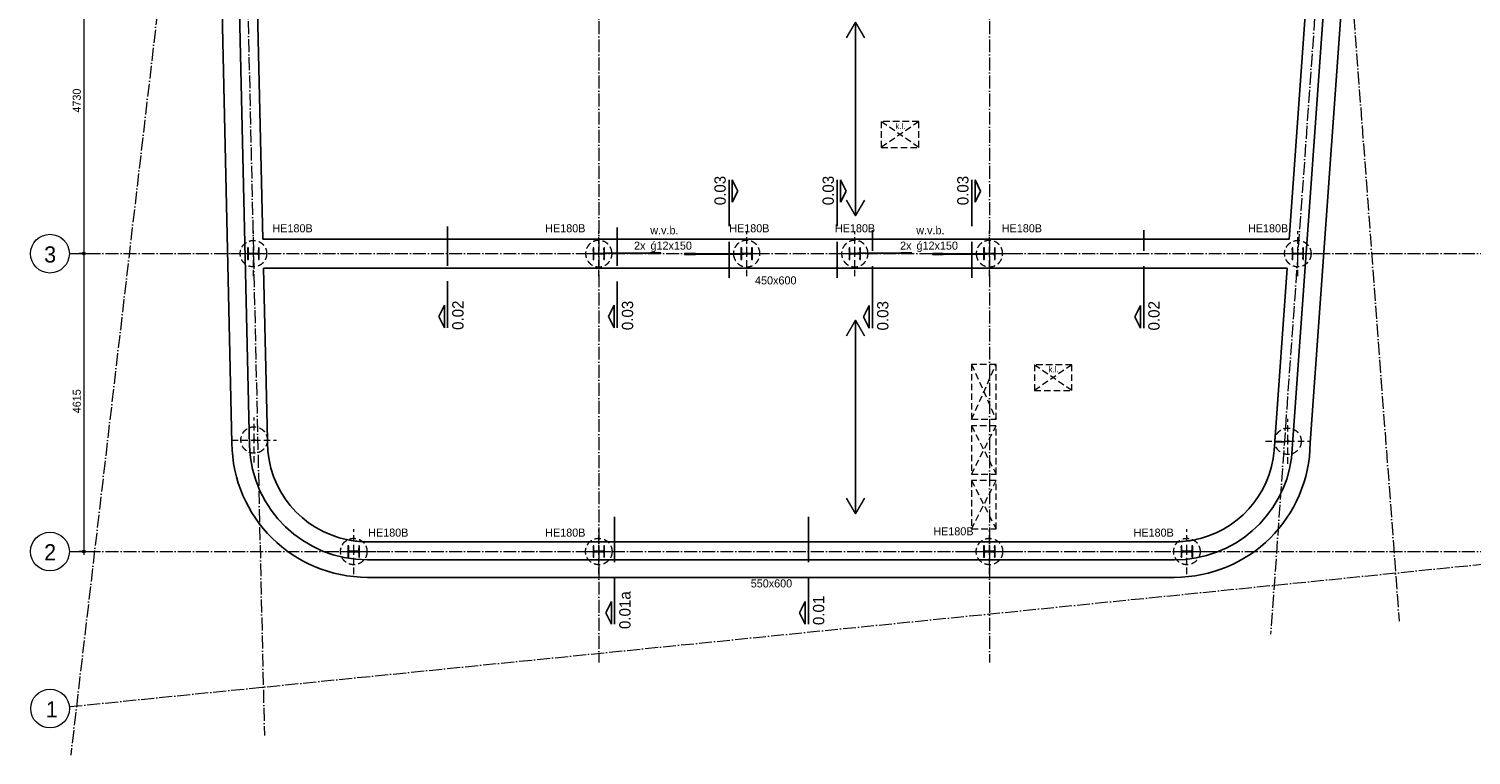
# Model space of a CAD drawing. Header units: millimetres. Extents: x 1146 to 62151, y -2394 to 40413.
# Tile 1 of 16: x 1173 to 23510, y 6845 to 18098. Entities that reach past the tile are written whole.
import ezdxf

# ---------------------------------------------------------------- set-up
doc = ezdxf.new("R2010")
doc.units = ezdxf.units.MM
for name, pattern in [('00_PBT_CEN', [1600, 320, -240, 800, -240]), ('00_PBT_HID2', [150, 100, -50]), ('00_PBT_STRA', [560, 200, -40, 0, -40, 200, -40, 0, -40])]:
    doc.linetypes.add(name, pattern=pattern)
for name, color, linetype, lineweight in [('A-____-____-DIMS', 211, 'Continuous', 13), ('A-____-____-DIMS-50', 211, 'Continuous', 13), ('A-DETL-____-OTLN', 90, 'Continuous', 13), ('A-DETL-GENF-HDLN', 90, '00_PBT_HID2', 18), ('A-DETL-GENF-OTLN', 92, 'Continuous', 18), ('A-FLOR-____-OTLN', 192, 'Continuous', 25), ('A-GENM-____-OTLN', 13, 'Continuous', 25), ('G-____-____-SYMB', 111, 'Continuous', 13), ('G-____-____-TEXT', 231, 'Continuous', 13), ('S-BEAM-____-HDLN', 1, '00_PBT_HID2', 18), ('S-BEAM-____-IDEN', 2, 'Continuous', 18), ('S-BEAM-____-MCUT', 12, 'Continuous', 18), ('S-BEAM-____-OTLN', 12, 'Continuous', 25), ('S-COLS-____-HDLN', 52, '00_PBT_HID2', 18), ('S-COLS-____-IDEN', 171, 'Continuous', 18), ('S-COLS-____-MCUT', 52, 'Continuous', 18), ('S-FNDN-____-HDLN', 4, '00_PBT_HID2', 18), ('S-FNDN-____-OTLN', 32, 'Continuous', 25), ('S-GRID-____-IDEN', 1, 'Continuous', 18), ('S-GRID-____-OTLN', 1, 'Continuous', 13)]:
    doc.layers.add(name, color=color, linetype=linetype, lineweight=lineweight)
doc.styles.add('PBT-Font', font='PBT-FONT.ttf', dxfattribs={"height": 250})
doc.styles.add('PBT-Font_1', font='PBT-FONT.ttf', dxfattribs={"height": 125})
doc.styles.add('PBT-Font_2', font='PBT-FONT.ttf', dxfattribs={"height": 125})
doc.styles.add('PBT-Font_3', font='PBT-FONT.ttf', dxfattribs={"height": 90})
doc.styles.add('PBT-Font_B', font='txt', dxfattribs={"height": 175})
doc.dimstyles.new('PBT_DIM_2_50mm_nk', dxfattribs={"dimscale": 304.8, "dimtxt": 125.344371, "dimasz": 0.147638, "dimexe": 0.246063, "dimexo": 0.0625, "dimgap": 0.032808, "dimtad": 1, "dimdec": 3, "dimrnd": 0.001, "dimdsep": 46, "dimtxsty": 'PBT-Font_1', "dimblk1": 'DOTBLANK', "dimblk2": 'DOTBLANK', "dimsah": 1, "dimcen": 0.09, "dimdle": 0.164042, "dimazin": 0, "dimtfac": 1, "dimtdec": 4, "dimtix": 1, "dimtmove": 0, "dimatfit": 3, "dimfxl": 0.246063, "dimfxlon": 1, "dimtvp": 1, "dimtolj": 1, "dimtzin": 0, "dimarcsym": 2})
pattern_1 = [(45, (0, 0), (-76.19995, 76.19995), []), (45, (64.77, 0), (-76.19995, 76.19995), []), (45, (68.58, 0), (-76.19995, 76.19995), []), (45, (72.39, 0), (-76.19995, 76.19995), []), (45, (76.2, 0), (-76.19995, 76.19995), []), (45, (80.01, 0), (-76.19995, 76.19995), []), (45, (83.82, 0), (-76.19995, 76.19995), []), (45, (87.63, 0), (-76.19995, 76.19995), [])]

# ---------------------------------------------------------------- blocks, each defined once
blk = doc.blocks.new('00_PBT_GM_FB_overspanningspijl_R24 - Kanaalplaatvloer-1578969-00 bk ruwe vloer')
at = {"layer": 'A-GENM-____-OTLN'}
for points in [[(-139, 1257), (-1, 1496), (-1, 1500), (-141, 1258)], [(1, -1500), (1, 1500), (-1, 1500), (-1, -1500)], [(139, 1257), (141, 1258), (1, 1500), (1, 1496)], [(-1, -1500), (-1, -1496), (-139, -1257), (-141, -1258)], [(1, -1500), (141, -1258), (139, -1257), (1, -1496)]]:
    blk.add_hatch(color=256, dxfattribs=at).paths.add_polyline_path(points)
at = {"layer": 'A-GENM-____-OTLN', "lineweight": 18}
for p, q in [((-1, 1500), (-141, 1258)), ((-139, 1257), (-1, 1496)), ((1, 1500), (-1, 1500)), ((-1, 1500), (-1, -1500)), ((-1, 1496), (-1, 1500)), ((1, -1500), (1, 1500)), ((141, 1258), (1, 1500)), ((1, 1500), (1, 1496)), ((1, 1496), (139, 1257)), ((-141, 1258), (-139, 1257)), ((139, 1257), (141, 1258)), ((-139, -1257), (-141, -1258)), ((-141, -1258), (-1, -1500)), ((-1, -1496), (-139, -1257)), ((139, -1257), (1, -1496)), ((1, -1500), (141, -1258)), ((141, -1258), (139, -1257)), ((-1, -1500), (-1, -1496)), ((-1, -1500), (1, -1500)), ((1, -1496), (1, -1500))]:
    blk.add_line(p, q, dxfattribs=at)
blk = doc.blocks.new('17_PBT_SFO_paal_rond_R24 - Ø410-500 _vHek Combi_-V32-00 bk ruwe vloer')
at = {"layer": 'A-DETL-GENF-HDLN'}
for p, q in [((0, 0), (0, 348.5)), ((-348.5, 0), (0, 0)), ((0, -348.5), (0, 0)), ((0, 0), (348.5, 0))]:
    blk.add_line(p, q, dxfattribs=at)
blk.add_circle((0, 0), 205, dxfattribs=at)
at = {"layer": 'S-FNDN-____-OTLN'}
for p, q in [((0, 20), (0, -20)), ((-20, 0), (20, 0))]:
    blk.add_line(p, q, dxfattribs=at)
blk = doc.blocks.new('28_PBT_SC_stalen kolom_H-profiel_R24 - HE180B-1678610-00 bk ruwe vloer')
at = {"layer": 'S-COLS-____-HDLN', "linetype": 'Continuous', "lineweight": 13}
h = blk.add_hatch(dxfattribs=at)
h.set_pattern_fill('FP_25', color=256, style=0, pattern_type=2)
h.set_pattern_definition([(315, (-14615, 10000), (76.19995, 76.19995), []), (315, (-14615, 9935.23), (76.19995, 76.19995), []), (315, (-14615, 9931.42), (76.19995, 76.19995), []), (315, (-14615, 9927.61), (76.19995, 76.19995), []), (315, (-14615, 9923.8), (76.19995, 76.19995), []), (315, (-14615, 9919.99), (76.19995, 76.19995), []), (315, (-14615, 9916.18), (76.19995, 76.19995), []), (315, (-14615, 9912.37), (76.19995, 76.19995), [])])
h.paths.add_polyline_path([(-90, 76), (-19, 76), (-9, 72), (-4, 61), (-4, -61), (-9, -72), (-19, -76), (-90, -76), (-90, -90), (90, -90), (90, -76), (19, -76), (9, -72), (4, -61), (4, 61), (9, 72), (19, 76), (90, 76), (90, 90), (-90, 90)])
at = {"layer": 'S-COLS-____-MCUT'}
for p, q in [((90, 90), (-90, 90)), ((-90, 90), (-90, 76)), ((-90, 76), (-19, 76)), ((-4, 61), (-4, -61)), ((4, -61), (4, 61)), ((19, 76), (90, 76)), ((90, 76), (90, 90)), ((-90, -76), (-90, -90)), ((-19, -76), (-90, -76)), ((-90, -90), (90, -90)), ((90, -76), (19, -76)), ((90, -90), (90, -76))]:
    blk.add_line(p, q, dxfattribs=at)
for centre, start, end in [((-19, 61), 0, 90), ((19, 61), 90, 180), ((-19, -61), 270, 0), ((19, -61), 180, 270)]:
    blk.add_arc(centre, 15, start, end, dxfattribs=at)
blk = doc.blocks.new('28_PBT_SC_stalen kolom_H-profiel_R24 - HE180B-V20-00 bk ruwe vloer')
at = {"layer": 'S-COLS-____-HDLN', "linetype": 'Continuous', "lineweight": 13}
h = blk.add_hatch(dxfattribs=at)
h.set_pattern_fill('FP_26', color=256, style=0, pattern_type=2)
h.set_pattern_definition([(315, (-14615, 16050), (76.19995, 76.19995), []), (315, (-14615, 15985.23), (76.19995, 76.19995), []), (315, (-14615, 15981.42), (76.19995, 76.19995), []), (315, (-14615, 15977.61), (76.19995, 76.19995), []), (315, (-14615, 15973.8), (76.19995, 76.19995), []), (315, (-14615, 15969.99), (76.19995, 76.19995), []), (315, (-14615, 15966.18), (76.19995, 76.19995), []), (315, (-14615, 15962.37), (76.19995, 76.19995), [])])
h.paths.add_polyline_path([(-90, -90), (90, -90), (90, -76), (19, -76), (9, -72), (4, -61), (4, 61), (9, 72), (19, 76), (90, 76), (90, 90), (-90, 90), (-90, 76), (-19, 76), (-9, 72), (-4, 61), (-4, -61), (-9, -72), (-19, -76), (-90, -76)])
at = {"layer": 'S-COLS-____-MCUT'}
for p, q in [((90, 90), (-90, 90)), ((-90, 90), (-90, 76)), ((-90, 76), (-19, 76)), ((-4, 61), (-4, -61)), ((4, -61), (4, 61)), ((19, 76), (90, 76)), ((90, 76), (90, 90)), ((-90, -76), (-90, -90)), ((-19, -76), (-90, -76)), ((-90, -90), (90, -90)), ((90, -76), (19, -76)), ((90, -90), (90, -76))]:
    blk.add_line(p, q, dxfattribs=at)
for centre, start, end in [((-19, 61), 0, 90), ((19, 61), 90, 180), ((-19, -61), 270, 0), ((19, -61), 180, 270)]:
    blk.add_arc(centre, 15, start, end, dxfattribs=at)
blk = doc.blocks.new('28_PBT_SC_stalen kolom_H-profiel_R24 - HE180B-V21-00 bk ruwe vloer')
at = {"layer": 'S-COLS-____-HDLN', "linetype": 'Continuous', "lineweight": 13}
h = blk.add_hatch(dxfattribs=at)
h.set_pattern_fill('FP_27', color=256, style=0, pattern_type=2)
h.set_pattern_definition([(315, (-14615, 12290), (76.19995, 76.19995), []), (315, (-14615, 12225.23), (76.19995, 76.19995), []), (315, (-14615, 12221.42), (76.19995, 76.19995), []), (315, (-14615, 12217.61), (76.19995, 76.19995), []), (315, (-14615, 12213.8), (76.19995, 76.19995), []), (315, (-14615, 12209.99), (76.19995, 76.19995), []), (315, (-14615, 12206.18), (76.19995, 76.19995), []), (315, (-14615, 12202.37), (76.19995, 76.19995), [])])
h.paths.add_polyline_path([(-90, 76), (-19, 76), (-9, 72), (-4, 61), (-4, -61), (-9, -72), (-19, -76), (-90, -76), (-90, -90), (90, -90), (90, -76), (19, -76), (9, -72), (4, -61), (4, 61), (9, 72), (19, 76), (90, 76), (90, 90), (-90, 90)])
at = {"layer": 'S-COLS-____-MCUT'}
for p, q in [((90, 90), (-90, 90)), ((-90, 90), (-90, 76)), ((-90, 76), (-19, 76)), ((-4, 61), (-4, -61)), ((4, -61), (4, 61)), ((19, 76), (90, 76)), ((90, 76), (90, 90)), ((-90, -76), (-90, -90)), ((-19, -76), (-90, -76)), ((-90, -90), (90, -90)), ((90, -76), (19, -76)), ((90, -90), (90, -76))]:
    blk.add_line(p, q, dxfattribs=at)
for centre, start, end in [((-19, 61), 0, 90), ((19, 61), 90, 180), ((-19, -61), 270, 0), ((19, -61), 180, 270)]:
    blk.add_arc(centre, 15, start, end, dxfattribs=at)
blk = doc.blocks.new('28_PBT_SC_stalen kolom_H-profiel_R24 - HE180B-V22-00 bk ruwe vloer')
at = {"layer": 'S-COLS-____-HDLN', "linetype": 'Continuous', "lineweight": 13}
h = blk.add_hatch(dxfattribs=at)
h.set_pattern_fill('FP_28', color=256, style=0, pattern_type=2)
h.set_pattern_definition([(315, (-14615, 13965), (76.19995, 76.19995), []), (315, (-14615, 13900.23), (76.19995, 76.19995), []), (315, (-14615, 13896.42), (76.19995, 76.19995), []), (315, (-14615, 13892.61), (76.19995, 76.19995), []), (315, (-14615, 13888.8), (76.19995, 76.19995), []), (315, (-14615, 13884.99), (76.19995, 76.19995), []), (315, (-14615, 13881.18), (76.19995, 76.19995), []), (315, (-14615, 13877.37), (76.19995, 76.19995), [])])
h.paths.add_polyline_path([(-90, 76), (-19, 76), (-9, 72), (-4, 61), (-4, -61), (-9, -72), (-19, -76), (-90, -76), (-90, -90), (90, -90), (90, -76), (19, -76), (9, -72), (4, -61), (4, 61), (9, 72), (19, 76), (90, 76), (90, 90), (-90, 90)])
at = {"layer": 'S-COLS-____-MCUT'}
for p, q in [((90, 90), (-90, 90)), ((-90, 90), (-90, 76)), ((-90, 76), (-19, 76)), ((-4, 61), (-4, -61)), ((4, -61), (4, 61)), ((19, 76), (90, 76)), ((90, 76), (90, 90)), ((-90, -76), (-90, -90)), ((-19, -76), (-90, -76)), ((-90, -90), (90, -90)), ((90, -76), (19, -76)), ((90, -90), (90, -76))]:
    blk.add_line(p, q, dxfattribs=at)
for centre, start, end in [((-19, 61), 0, 90), ((19, 61), 90, 180), ((-19, -61), 270, 0), ((19, -61), 180, 270)]:
    blk.add_arc(centre, 15, start, end, dxfattribs=at)
blk = doc.blocks.new('28_PBT_SC_stalen kolom_H-profiel_R24 - HE180B-V23-00 bk ruwe vloer')
at = {"layer": 'S-COLS-____-HDLN', "linetype": 'Continuous', "lineweight": 13}
h = blk.add_hatch(dxfattribs=at)
h.set_pattern_fill('FP_29', color=256, style=0, pattern_type=2)
h.set_pattern_definition([(315, (-14615, 4651.15), (76.19995, 76.19995), []), (315, (-14615, 4586.38), (76.19995, 76.19995), []), (315, (-14615, 4582.57), (76.19995, 76.19995), []), (315, (-14615, 4578.76), (76.19995, 76.19995), []), (315, (-14615, 4574.95), (76.19995, 76.19995), []), (315, (-14615, 4571.14), (76.19995, 76.19995), []), (315, (-14615, 4567.33), (76.19995, 76.19995), []), (315, (-14615, 4563.52), (76.19995, 76.19995), [])])
h.paths.add_polyline_path([(-90, -76), (-90, -90), (90, -90), (90, -76), (19, -76), (9, -72), (4, -61), (4, 61), (9, 72), (19, 76), (90, 76), (90, 90), (-90, 90), (-90, 76), (-19, 76), (-9, 72), (-4, 61), (-4, -61), (-9, -72), (-19, -76)])
at = {"layer": 'S-COLS-____-MCUT'}
for p, q in [((90, 90), (-90, 90)), ((-90, 90), (-90, 76)), ((-90, 76), (-19, 76)), ((-4, 61), (-4, -61)), ((4, -61), (4, 61)), ((19, 76), (90, 76)), ((90, 76), (90, 90)), ((-90, -76), (-90, -90)), ((-19, -76), (-90, -76)), ((-90, -90), (90, -90)), ((90, -76), (19, -76)), ((90, -90), (90, -76))]:
    blk.add_line(p, q, dxfattribs=at)
for centre, start, end in [((-19, 61), 0, 90), ((19, 61), 90, 180), ((-19, -61), 270, 0), ((19, -61), 180, 270)]:
    blk.add_arc(centre, 15, start, end, dxfattribs=at)
blk = doc.blocks.new('28_PBT_SC_stalen kolom_H-profiel_R24 - HE180B-V24-00 bk ruwe vloer')
at = {"layer": 'S-COLS-____-HDLN', "linetype": 'Continuous', "lineweight": 13}
h = blk.add_hatch(dxfattribs=at)
h.set_pattern_fill('FP_30', color=256, style=0, pattern_type=2)
h.set_pattern_definition([(315, (-14615, 20825.88), (76.19995, 76.19995), []), (315, (-14615, 20761.11), (76.19995, 76.19995), []), (315, (-14615, 20757.3), (76.19995, 76.19995), []), (315, (-14615, 20753.49), (76.19995, 76.19995), []), (315, (-14615, 20749.68), (76.19995, 76.19995), []), (315, (-14615, 20745.87), (76.19995, 76.19995), []), (315, (-14615, 20742.06), (76.19995, 76.19995), []), (315, (-14615, 20738.25), (76.19995, 76.19995), [])])
h.paths.add_polyline_path([(-90, -90), (90, -90), (90, -76), (19, -76), (9, -72), (4, -61), (4, 61), (9, 72), (19, 76), (90, 76), (90, 90), (-90, 90), (-90, 76), (-19, 76), (-9, 72), (-4, 61), (-4, -61), (-9, -72), (-19, -76), (-90, -76)])
at = {"layer": 'S-COLS-____-MCUT'}
for p, q in [((90, 90), (-90, 90)), ((-90, 90), (-90, 76)), ((-90, 76), (-19, 76)), ((-4, 61), (-4, -61)), ((4, -61), (4, 61)), ((19, 76), (90, 76)), ((90, 76), (90, 90)), ((-90, -76), (-90, -90)), ((-19, -76), (-90, -76)), ((-90, -90), (90, -90)), ((90, -76), (19, -76)), ((90, -90), (90, -76))]:
    blk.add_line(p, q, dxfattribs=at)
for centre, start, end in [((-19, 61), 0, 90), ((19, 61), 90, 180), ((-19, -61), 270, 0), ((19, -61), 180, 270)]:
    blk.add_arc(centre, 15, start, end, dxfattribs=at)
blk = doc.blocks.new('28_PBT_SC_stalen kolom_H-profiel_R24 - HE180B-V25-00 bk ruwe vloer')
at = {"layer": 'S-COLS-____-HDLN', "linetype": 'Continuous', "lineweight": 13}
h = blk.add_hatch(dxfattribs=at)
h.set_pattern_fill('FP_31', color=256, style=0, pattern_type=2)
h.set_pattern_definition([(315, (-10000, 10000), (76.19995, 76.19995), []), (315, (-10000, 9935.23), (76.19995, 76.19995), []), (315, (-10000, 9931.42), (76.19995, 76.19995), []), (315, (-10000, 9927.61), (76.19995, 76.19995), []), (315, (-10000, 9923.8), (76.19995, 76.19995), []), (315, (-10000, 9919.99), (76.19995, 76.19995), []), (315, (-10000, 9916.18), (76.19995, 76.19995), []), (315, (-10000, 9912.37), (76.19995, 76.19995), [])])
h.paths.add_polyline_path([(-90, -90), (90, -90), (90, -76), (19, -76), (9, -72), (4, -61), (4, 61), (9, 72), (19, 76), (90, 76), (90, 90), (-90, 90), (-90, 76), (-19, 76), (-9, 72), (-4, 61), (-4, -61), (-9, -72), (-19, -76), (-90, -76)])
at = {"layer": 'S-COLS-____-MCUT'}
for p, q in [((90, 90), (-90, 90)), ((-90, 90), (-90, 76)), ((-90, 76), (-19, 76)), ((-4, 61), (-4, -61)), ((4, -61), (4, 61)), ((19, 76), (90, 76)), ((90, 76), (90, 90)), ((-90, -76), (-90, -90)), ((-19, -76), (-90, -76)), ((-90, -90), (90, -90)), ((90, -76), (19, -76)), ((90, -90), (90, -76))]:
    blk.add_line(p, q, dxfattribs=at)
for centre, start, end in [((-19, 61), 0, 90), ((19, 61), 90, 180), ((-19, -61), 270, 0), ((19, -61), 180, 270)]:
    blk.add_arc(centre, 15, start, end, dxfattribs=at)
blk = doc.blocks.new('28_PBT_SC_stalen kolom_H-profiel_R24 - HE180B-V26-00 bk ruwe vloer')
at = {"layer": 'S-COLS-____-HDLN', "linetype": 'Continuous', "lineweight": 13}
h = blk.add_hatch(dxfattribs=at)
h.set_pattern_fill('FP_32', color=256, style=0, pattern_type=2)
h.set_pattern_definition([(315, (-10000, 16050), (76.19995, 76.19995), []), (315, (-10000, 15985.23), (76.19995, 76.19995), []), (315, (-10000, 15981.42), (76.19995, 76.19995), []), (315, (-10000, 15977.61), (76.19995, 76.19995), []), (315, (-10000, 15973.8), (76.19995, 76.19995), []), (315, (-10000, 15969.99), (76.19995, 76.19995), []), (315, (-10000, 15966.18), (76.19995, 76.19995), []), (315, (-10000, 15962.37), (76.19995, 76.19995), [])])
h.paths.add_polyline_path([(-90, -90), (90, -90), (90, -76), (19, -76), (9, -72), (4, -61), (4, 61), (9, 72), (19, 76), (90, 76), (90, 90), (-90, 90), (-90, 76), (-19, 76), (-9, 72), (-4, 61), (-4, -61), (-9, -72), (-19, -76), (-90, -76)])
at = {"layer": 'S-COLS-____-MCUT'}
for p, q in [((90, 90), (-90, 90)), ((-90, 90), (-90, 76)), ((-90, 76), (-19, 76)), ((-4, 61), (-4, -61)), ((4, -61), (4, 61)), ((19, 76), (90, 76)), ((90, 76), (90, 90)), ((-90, -76), (-90, -90)), ((-19, -76), (-90, -76)), ((-90, -90), (90, -90)), ((90, -76), (19, -76)), ((90, -90), (90, -76))]:
    blk.add_line(p, q, dxfattribs=at)
for centre, start, end in [((-19, 61), 0, 90), ((19, 61), 90, 180), ((-19, -61), 270, 0), ((19, -61), 180, 270)]:
    blk.add_arc(centre, 15, start, end, dxfattribs=at)
blk = doc.blocks.new('28_PBT_SC_stalen kolom_H-profiel_R24 - HE180B-V27-00 bk ruwe vloer')
at = {"layer": 'S-COLS-____-HDLN', "linetype": 'Continuous', "lineweight": 13}
h = blk.add_hatch(dxfattribs=at)
h.set_pattern_fill('FP_33', color=256, style=0, pattern_type=2)
h.set_pattern_definition([(315, (-10000, 19108), (76.19995, 76.19995), []), (315, (-10000, 19043.23), (76.19995, 76.19995), []), (315, (-10000, 19039.42), (76.19995, 76.19995), []), (315, (-10000, 19035.61), (76.19995, 76.19995), []), (315, (-10000, 19031.8), (76.19995, 76.19995), []), (315, (-10000, 19027.99), (76.19995, 76.19995), []), (315, (-10000, 19024.18), (76.19995, 76.19995), []), (315, (-10000, 19020.37), (76.19995, 76.19995), [])])
h.paths.add_polyline_path([(-90, 90), (-90, 76), (-19, 76), (-9, 72), (-4, 61), (-4, -61), (-9, -72), (-19, -76), (-90, -76), (-90, -90), (90, -90), (90, -76), (19, -76), (9, -72), (4, -61), (4, 61), (9, 72), (19, 76), (90, 76), (90, 90)])
at = {"layer": 'S-COLS-____-MCUT'}
for p, q in [((90, 90), (-90, 90)), ((-90, 90), (-90, 76)), ((-90, 76), (-19, 76)), ((-4, 61), (-4, -61)), ((4, -61), (4, 61)), ((19, 76), (90, 76)), ((90, 76), (90, 90)), ((-90, -76), (-90, -90)), ((-19, -76), (-90, -76)), ((-90, -90), (90, -90)), ((90, -76), (19, -76)), ((90, -90), (90, -76))]:
    blk.add_line(p, q, dxfattribs=at)
for centre, start, end in [((-19, 61), 0, 90), ((19, 61), 90, 180), ((-19, -61), 270, 0), ((19, -61), 180, 270)]:
    blk.add_arc(centre, 15, start, end, dxfattribs=at)
blk = doc.blocks.new('28_PBT_SC_stalen kolom_H-profiel_R24 - HE180B-V28-00 bk ruwe vloer')
at = {"layer": 'S-COLS-____-HDLN', "linetype": 'Continuous', "lineweight": 13}
h = blk.add_hatch(dxfattribs=at)
h.set_pattern_fill('FP_34', color=256, style=0, pattern_type=2)
h.set_pattern_definition([(315, (-10000, 6205), (76.1999, 76.1999), []), (315, (-10000, 6140.23), (76.1999, 76.1999), []), (315, (-10000, 6136.42), (76.1999, 76.1999), []), (315, (-10000, 6132.61), (76.1999, 76.1999), []), (315, (-10000, 6128.8), (76.1999, 76.1999), []), (315, (-10000, 6124.99), (76.1999, 76.1999), []), (315, (-10000, 6121.18), (76.1999, 76.1999), []), (315, (-10000, 6117.37), (76.1999, 76.1999), [])])
h.paths.add_polyline_path([(-90, -76), (-90, -90), (90, -90), (90, -76), (19, -76), (9, -72), (4, -61), (4, 61), (9, 72), (19, 76), (90, 76), (90, 90), (-90, 90), (-90, 76), (-19, 76), (-9, 72), (-4, 61), (-4, -61), (-9, -72), (-19, -76)])
at = {"layer": 'S-COLS-____-MCUT'}
for p, q in [((90, 90), (-90, 90)), ((-90, 90), (-90, 76)), ((-90, 76), (-19, 76)), ((-4, 61), (-4, -61)), ((4, -61), (4, 61)), ((19, 76), (90, 76)), ((90, 76), (90, 90)), ((-90, -76), (-90, -90)), ((-19, -76), (-90, -76)), ((-90, -90), (90, -90)), ((90, -76), (19, -76)), ((90, -90), (90, -76))]:
    blk.add_line(p, q, dxfattribs=at)
for centre, start, end in [((-19, 61), 0, 90), ((19, 61), 90, 180), ((-19, -61), 270, 0), ((19, -61), 180, 270)]:
    blk.add_arc(centre, 15, start, end, dxfattribs=at)
blk = doc.blocks.new('28_PBT_SF_stalen ligger_strip_R24 - windverband 12x150-1631255-00 bk ruwe vloer')
at = {"layer": 'S-BEAM-____-HDLN', "linetype": 'Continuous', "lineweight": 13}
h = blk.add_hatch(dxfattribs=at)
h.set_pattern_fill('FP_36', color=256, style=0, pattern_type=2)
h.set_pattern_definition(pattern_1)
h.paths.add_polyline_path([(11495, 14603), (11495, 14615), (11327, 14615), (11327, 14603)])
at = {"layer": 'S-BEAM-____-HDLN'}
for p, q in [((12200, 14615), (12245, 14615)), ((12217, 14603), (12200, 14603)), ((12245, 14615), (12245, 14611))]:
    blk.add_line(p, q, dxfattribs=at)
at = {"layer": 'S-BEAM-____-MCUT'}
for p, q in [((11327, 14615), (11327, 14603)), ((11495, 14615), (11327, 14615)), ((11327, 14603), (11495, 14603)), ((11495, 14603), (11495, 14615))]:
    blk.add_line(p, q, dxfattribs=at)
at = {"layer": 'S-BEAM-____-OTLN', "lineweight": 18}
for p, q in [((11495, 14615), (12200, 14615)), ((12200, 14603), (11495, 14603)), ((12245, 14603), (12217, 14603)), ((12245, 14611), (12245, 14603))]:
    blk.add_line(p, q, dxfattribs=at)
blk = doc.blocks.new('28_PBT_SF_stalen ligger_strip_R24 - windverband 12x150-1695926-00 bk ruwe vloer')
at = {"layer": 'S-BEAM-____-HDLN', "linetype": 'Continuous', "lineweight": 13}
h = blk.add_hatch(dxfattribs=at)
h.set_pattern_fill('FP_37', color=256, style=0, pattern_type=2)
h.set_pattern_definition(pattern_1)
h.paths.add_polyline_path([(10963, 14615), (10963, 14627), (10795, 14627), (10795, 14615)])
at = {"layer": 'S-BEAM-____-MCUT'}
for p, q in [((10963, 14627), (10795, 14627)), ((10795, 14627), (10795, 14615)), ((10795, 14615), (10963, 14615)), ((10963, 14615), (10963, 14627))]:
    blk.add_line(p, q, dxfattribs=at)
at = {"layer": 'S-BEAM-____-OTLN', "lineweight": 18}
for p, q in [((10100, 14615), (10100, 14627)), ((10100, 14627), (10795, 14627)), ((10795, 14615), (10100, 14615))]:
    blk.add_line(p, q, dxfattribs=at)
blk = doc.blocks.new('28_PBT_SF_stalen ligger_strip_R24 - windverband 12x150-1747206-00 bk ruwe vloer')
at = {"layer": 'S-BEAM-____-HDLN', "linetype": 'Continuous', "lineweight": 13}
h = blk.add_hatch(dxfattribs=at)
h.set_pattern_fill('FP_38', color=256, style=0, pattern_type=2)
h.set_pattern_definition(pattern_1)
h.paths.add_polyline_path([(14848, 14615), (14848, 14627), (14683, 14627), (14683, 14615), (14693, 14615)])
at = {"layer": 'S-BEAM-____-HDLN'}
for p, q in [((14001, 14615), (14001, 14619)), ((14055, 14615), (14001, 14615)), ((14038, 14627), (14055, 14627))]:
    blk.add_line(p, q, dxfattribs=at)
at = {"layer": 'S-BEAM-____-MCUT'}
for p, q in [((14848, 14627), (14683, 14627)), ((14683, 14627), (14683, 14615)), ((14683, 14615), (14848, 14615)), ((14848, 14615), (14848, 14627))]:
    blk.add_line(p, q, dxfattribs=at)
at = {"layer": 'S-BEAM-____-OTLN', "lineweight": 18}
for p, q in [((14001, 14619), (14001, 14627)), ((14001, 14627), (14038, 14627)), ((14055, 14627), (14683, 14627)), ((14683, 14615), (14055, 14615))]:
    blk.add_line(p, q, dxfattribs=at)
blk = doc.blocks.new('28_PBT_SF_stalen ligger_strip_R24 - windverband 12x150-1631934-00 bk ruwe vloer')
at = {"layer": 'S-BEAM-____-HDLN', "linetype": 'Continuous', "lineweight": 13}
h = blk.add_hatch(dxfattribs=at)
h.set_pattern_fill('FP_36', color=256, style=0, pattern_type=2)
h.set_pattern_definition(pattern_1)
h.paths.add_polyline_path([(15332, 14603), (15332, 14615), (15167, 14615), (15167, 14603)])
at = {"layer": 'S-BEAM-____-HDLN'}
for p, q in [((15960, 14615), (16014, 14615)), ((15977, 14603), (15960, 14603)), ((16014, 14615), (16014, 14611))]:
    blk.add_line(p, q, dxfattribs=at)
at = {"layer": 'S-BEAM-____-MCUT'}
for p, q in [((15167, 14615), (15167, 14603)), ((15332, 14615), (15167, 14615)), ((15167, 14603), (15332, 14603)), ((15332, 14603), (15332, 14615))]:
    blk.add_line(p, q, dxfattribs=at)
at = {"layer": 'S-BEAM-____-OTLN', "lineweight": 18}
for p, q in [((15332, 14615), (15960, 14615)), ((15960, 14603), (15332, 14603)), ((16014, 14603), (15977, 14603)), ((16014, 14611), (16014, 14603))]:
    blk.add_line(p, q, dxfattribs=at)
blk = doc.blocks.new('17_PBT_SFO_paal_rond_R24 - Ø410-500 _vHek Combi_-V41-00 bk ruwe vloer')
at = {"layer": 'A-DETL-GENF-HDLN'}
for p, q in [((0, 4), (0, 348)), ((-349, 0), (-90, 0)), ((0, -349), (0, -4)), ((90, 0), (348, 0))]:
    blk.add_line(p, q, dxfattribs=at)
blk.add_circle((0, 0), 205, dxfattribs=at)
at = {"layer": 'S-FNDN-____-HDLN'}
for p, q in [((0, 0), (0, 4)), ((0, 4), (0, -4)), ((-90, 0), (0, 0)), ((-20, 0), (20, 0)), ((0, -4), (0, 0)), ((0, 0), (90, 0))]:
    blk.add_line(p, q, dxfattribs=at)
at = {"layer": 'S-FNDN-____-OTLN'}
for p, q in [((0, 20), (0, 4)), ((0, -4), (0, -20))]:
    blk.add_line(p, q, dxfattribs=at)
blk = doc.blocks.new('17_PBT_SFO_paal_rond_R24 - Ø410-500 _vHek Combi_-V33-00 bk ruwe vloer')
at = {"layer": 'A-DETL-GENF-HDLN'}
for p, q in [((0, 4), (0, 348)), ((-349, 0), (-90, 0)), ((0, -349), (0, -4)), ((90, 0), (100, 0))]:
    blk.add_line(p, q, dxfattribs=at)
blk.add_arc((0, 0), 205, 3.396, 360, dxfattribs=at)
at = {"layer": 'S-FNDN-____-HDLN'}
for p, q in [((0, 0), (0, 4)), ((0, 4), (0, -4)), ((-90, 0), (0, 0)), ((-20, 0), (20, 0)), ((0, -4), (0, 0)), ((0, 0), (90, 0))]:
    blk.add_line(p, q, dxfattribs=at)
blk.add_arc((0, 0), 205, 360, 3.3821, dxfattribs=at)
at = {"layer": 'S-FNDN-____-OTLN'}
for p, q in [((0, 20), (0, 4)), ((0, -4), (0, -20))]:
    blk.add_line(p, q, dxfattribs=at)
blk = doc.blocks.new('17_PBT_SFO_paal_rond_R24 - Ø410-500 _vHek Combi_-V42-00 bk ruwe vloer')
at = {"layer": 'A-DETL-GENF-HDLN'}
for p, q in [((0, 4), (0, 348)), ((0, -349), (0, -4)), ((90, 0), (348, 0))]:
    blk.add_line(p, q, dxfattribs=at)
for start, end in [(360, 180), (183.3644, 360)]:
    blk.add_arc((0, 0), 205, start, end, dxfattribs=at)
at = {"layer": 'S-FNDN-____-HDLN'}
for p, q in [((0, 0), (0, 4)), ((0, 4), (0, -4)), ((-45, 0), (0, 0)), ((-20, 0), (20, 0)), ((0, -4), (0, 0)), ((0, 0), (90, 0))]:
    blk.add_line(p, q, dxfattribs=at)
blk.add_arc((0, 0), 205, 180.0139, 183.3504, dxfattribs=at)
at = {"layer": 'S-FNDN-____-OTLN'}
for p, q in [((0, 20), (0, 4)), ((0, -4), (0, -20))]:
    blk.add_line(p, q, dxfattribs=at)
blk = doc.blocks.new('17_PBT_SFO_paal_rond_R24 - Ø410-500 _vHek Combi_-V43-00 bk ruwe vloer')
at = {"layer": 'A-DETL-GENF-HDLN'}
for p, q in [((0, 4), (0, 348)), ((-349, 0), (-90, 0)), ((0, -349), (0, -4))]:
    blk.add_line(p, q, dxfattribs=at)
blk.add_arc((0, 0), 205, 3.396, 360, dxfattribs=at)
at = {"layer": 'S-FNDN-____-HDLN'}
for p, q in [((0, 0), (0, 4)), ((0, 4), (0, -4)), ((-90, 0), (0, 0)), ((-20, 0), (20, 0)), ((0, -4), (0, 0)), ((0, 0), (36, 0))]:
    blk.add_line(p, q, dxfattribs=at)
blk.add_arc((0, 0), 205, 360, 3.3821, dxfattribs=at)
at = {"layer": 'S-FNDN-____-OTLN'}
for p, q in [((0, 20), (0, 4)), ((0, -4), (0, -20))]:
    blk.add_line(p, q, dxfattribs=at)
blk = doc.blocks.new('17_PBT_SFO_paal_rond_R24 - Ø410-500 _vHek Combi_-V44-00 bk ruwe vloer')
at = {"layer": 'A-DETL-GENF-HDLN'}
for p, q in [((0, 4), (0, 348)), ((0, -349), (0, -4)), ((90, 0), (348, 0))]:
    blk.add_line(p, q, dxfattribs=at)
for start, end in [(360, 180), (183.3644, 360)]:
    blk.add_arc((0, 0), 205, start, end, dxfattribs=at)
at = {"layer": 'S-FNDN-____-HDLN'}
for p, q in [((0, 0), (0, 4)), ((0, 4), (0, -4)), ((-36, 0), (0, 0)), ((-20, 0), (20, 0)), ((0, -4), (0, 0)), ((0, 0), (90, 0))]:
    blk.add_line(p, q, dxfattribs=at)
blk.add_arc((0, 0), 205, 180.0139, 183.3504, dxfattribs=at)
at = {"layer": 'S-FNDN-____-OTLN'}
for p, q in [((0, 20), (0, 4)), ((0, -4), (0, -20))]:
    blk.add_line(p, q, dxfattribs=at)
blk = doc.blocks.new('00_PBT_DI_sparingszone - Instance-1778710-00 bk ruwe vloer')
at = {"layer": 'A-DETL-GENF-HDLN'}
for p, q in [((190, 375), (-190, 375)), ((-190, 375), (-190, -375)), ((-190, -375), (190, 375)), ((-190, 375), (190, -375)), ((190, -375), (190, 375)), ((-190, -375), (190, -375))]:
    blk.add_line(p, q, dxfattribs=at)
blk = doc.blocks.new('00_PBT_DI_sparingszone - Instance-1779003-00 bk ruwe vloer')
at = {"layer": 'A-DETL-GENF-HDLN'}
for p, q in [((190, 425), (-190, 425)), ((-190, 425), (-190, -425)), ((-190, -425), (190, 425)), ((-190, 425), (190, -425)), ((190, -425), (190, 425)), ((-190, -425), (190, -425))]:
    blk.add_line(p, q, dxfattribs=at)
blk = doc.blocks.new('Grid - Stramienbol-963102-00 bk ruwe vloer')
at = {"layer": 'S-GRID-____-IDEN'}
blk.add_circle((0, 0), 6, dxfattribs=at)
blk = doc.blocks.new('DIMBLOCK5-00 bk ruwe vloer')
at = {"layer": 'A-____-____-DIMS-50'}
for p, q in [((2025, 19345), (1950, 19345)), ((2025, 19345), (2025, 14615)), ((2025, 19345), (2100, 19345)), ((2025, 14615), (1950, 14615)), ((2025, 14615), (2100, 14615))]:
    blk.add_line(p, q, dxfattribs=at)
for centre in [(2025, 19345), (2025, 14615)]:
    blk.add_circle(centre, 22.5, dxfattribs=at)
at = {"layer": 'A-____-____-DIMS-50', "color": 0, "insert": (1852, 16800), "char_height": 125, "width": 431.37, "attachment_point": 1, "rotation": 90, "line_spacing_factor": 1.135194, "style": 'PBT-Font_1'}
blk.add_mtext('4730', dxfattribs=at)
blk = doc.blocks.new('_DotBlank')
at = {"color": 0, "linetype": 'ByBlock', "lineweight": -2}
blk.add_line((-0.5, 0), (-1, 0), dxfattribs=at)
blk.add_circle((0, 0), 0.5, dxfattribs=at)
blk = doc.blocks.new('DIMBLOCK6-00 bk ruwe vloer')
at = {"layer": 'A-____-____-DIMS-50'}
for p, q in [((2025, 14615), (1950, 14615)), ((2025, 14615), (2025, 9950)), ((2025, 14615), (2100, 14615)), ((2025, 10000), (1950, 10000)), ((2025, 10000), (2100, 10000))]:
    blk.add_line(p, q, dxfattribs=at)
for centre in [(2025, 14615), (2025, 10000)]:
    blk.add_circle(centre, 22.5, dxfattribs=at)
at = {"layer": 'A-____-____-DIMS-50', "color": 0, "insert": (1852, 12142), "char_height": 125, "width": 397.32, "attachment_point": 1, "rotation": 90, "line_spacing_factor": 1.135194, "style": 'PBT-Font_1'}
blk.add_mtext('4615', dxfattribs=at)
blk = doc.blocks.new('Detail View - Detail_Drsn peil-1535670-00 bk ruwe vloer')
at = {"layer": 'G-____-____-SYMB', "lineweight": 25}
for p, q in [((-8, 1), (-4.5, 2.75)), ((-1, 1), (-8, 1)), ((-8, 0), (0, 0)), ((-4.5, 2.75), (-1, 1))]:
    blk.add_line(p, q, dxfattribs=at)

msp = doc.modelspace()

# ---------------------------------------------------------------- linework, layer by layer
at = {"layer": 'A-DETL-____-OTLN', "linetype": '00_PBT_HID2'}
for p, q in [((14375, 16660.3215), (14375, 16260.3215)), ((14955, 16660.3215), (14375, 16660.3215)), ((14955, 16260.3215), (14375, 16660.3215)), ((14955, 16660.3215), (14375, 16260.3215)), ((14955, 16260.3215), (14955, 16660.3215)), ((14375, 16260.3215), (14955, 16260.3215)), ((16745.3925, 12892.2496), (16745.3925, 12492.2496)), ((17325.3925, 12892.2496), (16745.3925, 12892.2496)), ((17325.3925, 12492.2496), (16745.3925, 12892.2496)), ((17325.3925, 12892.2496), (16745.3925, 12492.2496)), ((17325.3925, 12492.2496), (17325.3925, 12892.2496)), ((16745.3925, 12492.2496), (17325.3925, 12492.2496))]:
    msp.add_line(p, q, dxfattribs=at)
at = {"layer": 'A-FLOR-____-OTLN'}
for p, q in [((4087.6014, 33705.2917), (4588.8551, 11632.1389)), ((20730.1264, 11447.7401), (22247.5901, 32705.9784)), ((6417.5964, 9870), (18917.5964, 9870))]:
    msp.add_line(p, q, dxfattribs=at)
for centre, start, end in [((6417.5964, 11700), 182.12516281, 270), ((18917.5964, 11700), 270, 352.07672288)]:
    msp.add_arc(centre, 1830, start, end, dxfattribs=at)
at = {"layer": 'G-____-____-SYMB', "linetype": '00_PBT_CEN', "lineweight": 25}
for p, q in [((12016.4474, 15360.4025), (12016.4474, 14239.3736)), ((13691.4474, 15360.4025), (13691.4474, 14239.3736)), ((15776.4474, 15360.4025), (15776.4474, 14239.3736)), ((7658.1606, 13867.616), (7658.1606, 15037.7587)), ((10285.291, 13864.1413), (10285.291, 15017.7502)), ((14238.5526, 14980.4025), (14238.5526, 13859.3736)), ((18438.5526, 14980.4025), (18438.5526, 13859.3736)), ((10245.291, 9276.2049), (10245.291, 10535.3247)), ((13245.291, 9276.2049), (13245.291, 10535.3247))]:
    msp.add_line(p, q, dxfattribs=at)
at = {"layer": 'S-BEAM-____-OTLN'}
for p, q in [((3818.2018, 33675.7886), (4317.6868, 11680.5222)), ((21017.5171, 11681.7423), (22517.5944, 32696.4134)), ((4796.0808, 14840), (4698.8873, 19120)), ((20997.0782, 19120), (20691.5616, 14840)), ((20691.5616, 14840), (4796.0808, 14840)), ((4866.7445, 11728.2585), (4806.2997, 14390)), ((4806.2997, 14390), (20659.4395, 14390)), ((20659.4395, 14390), (20467.5945, 11702.4327)), ((4867.6352, 11689.0368), (4866.7774, 11726.81)), ((20467.5942, 11697.3352), (20609.5653, 11697.0912)), ((20467.5945, 11702.4327), (20609.5653, 11697.0912)), ((6451.085, 10150.3618), (6451.0929, 10150)), ((9862.9926, 10150), (6451.0929, 10150)), ((10139.5843, 10150), (9863.138, 10150)), ((15912.9926, 10150), (10139.7564, 10150)), ((16189.5843, 10150), (15913.138, 10150)), ((18917.5964, 10150), (16189.7564, 10150)), ((6417.5964, 9600), (18917.5964, 9600))]:
    msp.add_line(p, q, dxfattribs=at)
for centre, radius, start, end in [((6417.5964, 11700), 2100, 180.53143312, 270), ((6417.5964, 11700), 1550, 180.40525843, 258.67181888), ((18917.5964, 11700), 2100, 270, 359.50185674), ((18917.5964, 11700), 1550, 284.98358278, 359.90149669), ((6417.5964, 11700), 1550, 258.67754624, 267.1196901), ((6417.5964, 11700), 1550, 267.12647749, 270), ((6417.5964, 11700), 1550, 270, 271.23800323), ((18917.5964, 11700), 1550, 270, 272.0731019), ((18917.5964, 11700), 1550, 272.07874565, 274.9945276), ((18917.5964, 11700), 1550, 274.9945276, 279.98905519), ((18917.5964, 11700), 1550, 279.98905519, 280.7915755), ((18917.5964, 11700), 1550, 280.7965355, 284.98358278)]:
    msp.add_arc(centre, radius, start, end, dxfattribs=at)
at = {"layer": 'S-GRID-____-OTLN', "linetype": '00_PBT_STRA', "lineweight": 18}
for p, q in [((5662.2901, 39782.2951), (1822.0009, 6844.9239)), ((4079.6975, 39779.4873), (4820.734, 7147.2862)), ((10000, 39782.2951), (10000, 8279.5333)), ((16050, 39782.2951), (16050, 8279.5333)), ((20082.9173, 39782.2951), (22395.9377, 8919.3943)), ((22622.3837, 39782.2951), (20404.9865, 8718.6467)), ((1799.7366, 14615), (23949.7366, 14615)), ((1799.7366, 10000), (23949.7366, 10000)), ((1799.7366, 7596.4819), (23837.9919, 9818.5995))]:
    msp.add_line(p, q, dxfattribs=at)

# ---------------------------------------------------------------- block references
at = {"layer": 'A-DETL-GENF-OTLN'}
for name, p in [('00_PBT_DI_sparingszone - Instance-1779003-00 bk ruwe vloer', (15962.7403, 12474.2767)), ('00_PBT_DI_sparingszone - Instance-1778710-00 bk ruwe vloer', (15962.7403, 11574.2236)), ('00_PBT_DI_sparingszone - Instance-1778710-00 bk ruwe vloer', (15962.7403, 10724.2236))]:
    msp.add_blockref(name, p, dxfattribs=at)
at = {"layer": 'A-GENM-____-OTLN'}
for p in [(13976, 16700.7781), (13976, 12085.7781)]:
    msp.add_blockref('00_PBT_GM_FB_overspanningspijl_R24 - Kanaalplaatvloer-1578969-00 bk ruwe vloer', p, dxfattribs=at)
at = {"layer": 'G-____-____-SYMB', "lineweight": 25, "xscale": 49.99999999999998, "yscale": 49.99999999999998, "zscale": 49.99999999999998}
for p, rotation in [((12016.4474, 15360.4025), 269.9999999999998), ((13691.4474, 15360.4025), 269.9999999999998), ((15776.4474, 15360.4025), 269.9999999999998), ((7658.1606, 13867.616), 90), ((10285.291, 13864.1413), 90), ((14238.5526, 13859.3736), 89.99999999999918), ((18438.5526, 13859.3736), 89.99999999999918), ((10245.291, 9276.2049), 90), ((13245.291, 9276.2049), 90)]:
    msp.add_blockref('Detail View - Detail_Drsn peil-1535670-00 bk ruwe vloer', p, dxfattribs=dict(at, rotation=rotation))
at = {"layer": 'S-BEAM-____-HDLN'}
for name in ['28_PBT_SF_stalen ligger_strip_R24 - windverband 12x150-1695926-00 bk ruwe vloer', '28_PBT_SF_stalen ligger_strip_R24 - windverband 12x150-1631255-00 bk ruwe vloer', '28_PBT_SF_stalen ligger_strip_R24 - windverband 12x150-1747206-00 bk ruwe vloer', '28_PBT_SF_stalen ligger_strip_R24 - windverband 12x150-1631934-00 bk ruwe vloer']:
    msp.add_blockref(name, (0, 0), dxfattribs=at)
at = {"layer": 'S-COLS-____-HDLN', "rotation": 89.99999999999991}
for name, p in [('28_PBT_SC_stalen kolom_H-profiel_R24 - HE180B-V23-00 bk ruwe vloer', (4651.1516, 14615)), ('28_PBT_SC_stalen kolom_H-profiel_R24 - HE180B-1678610-00 bk ruwe vloer', (10000, 14615)), ('28_PBT_SC_stalen kolom_H-profiel_R24 - HE180B-V21-00 bk ruwe vloer', (12290, 14615)), ('28_PBT_SC_stalen kolom_H-profiel_R24 - HE180B-V22-00 bk ruwe vloer', (13965, 14615)), ('28_PBT_SC_stalen kolom_H-profiel_R24 - HE180B-V20-00 bk ruwe vloer', (16050, 14615)), ('28_PBT_SC_stalen kolom_H-profiel_R24 - HE180B-V24-00 bk ruwe vloer', (20825.8822, 14615)), ('28_PBT_SC_stalen kolom_H-profiel_R24 - HE180B-V28-00 bk ruwe vloer', (6205, 10000)), ('28_PBT_SC_stalen kolom_H-profiel_R24 - HE180B-V25-00 bk ruwe vloer', (10000, 10000)), ('28_PBT_SC_stalen kolom_H-profiel_R24 - HE180B-V26-00 bk ruwe vloer', (16050, 10000)), ('28_PBT_SC_stalen kolom_H-profiel_R24 - HE180B-V27-00 bk ruwe vloer', (19108, 10000))]:
    msp.add_blockref(name, p, dxfattribs=at)
at = {"layer": 'S-FNDN-____-HDLN'}
for name, p in [('17_PBT_SFO_paal_rond_R24 - Ø410-500 _vHek Combi_-V41-00 bk ruwe vloer', (4651.1516, 14615)), ('17_PBT_SFO_paal_rond_R24 - Ø410-500 _vHek Combi_-V33-00 bk ruwe vloer', (10000, 14615)), ('17_PBT_SFO_paal_rond_R24 - Ø410-500 _vHek Combi_-V42-00 bk ruwe vloer', (12290, 14615)), ('17_PBT_SFO_paal_rond_R24 - Ø410-500 _vHek Combi_-V43-00 bk ruwe vloer', (13965, 14615)), ('17_PBT_SFO_paal_rond_R24 - Ø410-500 _vHek Combi_-V44-00 bk ruwe vloer', (16050, 14615)), ('17_PBT_SFO_paal_rond_R24 - Ø410-500 _vHek Combi_-V41-00 bk ruwe vloer', (20825.8822, 14615)), ('17_PBT_SFO_paal_rond_R24 - Ø410-500 _vHek Combi_-V41-00 bk ruwe vloer', (6205, 10000)), ('17_PBT_SFO_paal_rond_R24 - Ø410-500 _vHek Combi_-V41-00 bk ruwe vloer', (10000, 10000)), ('17_PBT_SFO_paal_rond_R24 - Ø410-500 _vHek Combi_-V41-00 bk ruwe vloer', (16050, 10000)), ('17_PBT_SFO_paal_rond_R24 - Ø410-500 _vHek Combi_-V41-00 bk ruwe vloer', (19108, 10000))]:
    msp.add_blockref(name, p, dxfattribs=at)
at = {"layer": 'S-FNDN-____-OTLN'}
for p in [(4661.8105, 11727.4146), (20673.5763, 11708.4205)]:
    msp.add_blockref('17_PBT_SFO_paal_rond_R24 - Ø410-500 _vHek Combi_-V32-00 bk ruwe vloer', p, dxfattribs=at)
at = {"layer": 'S-GRID-____-IDEN', "xscale": 49.99999999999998, "yscale": 49.99999999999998, "zscale": 49.99999999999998}
for p, rotation in [((1499.7366, 14615), 269.9999999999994), ((1499.7366, 10000), 269.9999999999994), ((1501.2501, 7566.3855), 275.7576749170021)]:
    msp.add_blockref('Grid - Stramienbol-963102-00 bk ruwe vloer', p, dxfattribs=dict(at, rotation=rotation))

# ---------------------------------------------------------------- texts
at = {"layer": 'G-____-____-SYMB', "char_height": 175, "attachment_point": 1, "rotation": 90, "style": 'PBT-Font_B'}
for s, insert, width in [('0.03', (11790.2368, 15365.0767), 517.088437), ('0.03', (13465.2368, 15365.0767), 517.088437), ('0.03', (15550.2368, 15365.0767), 517.088437), ('0.02', (7729.5379, 13432.9418), 517.088437), ('0.03', (10356.6683, 13429.4671), 517.088437), ('0.03', (14309.9298, 13424.6993), 517.088437), ('0.02', (18509.9298, 13424.6993), 517.088437), ('0.01a', (10316.6683, 8798.5307), 621.307812), ('0.01', (13316.6683, 8859.7807), 472.995625)]:
    msp.add_mtext(s, dxfattribs=dict(at, insert=insert, width=width))
at = {"layer": 'G-____-____-TEXT', "color": 8, "char_height": 90, "width": 184.388125, "attachment_point": 1, "style": 'PBT-Font_3'}
for insert in [(14593.4894, 16636.2006), (16963.8819, 12868.1286)]:
    msp.add_mtext('k.l.', dxfattribs=dict(at, insert=insert))
at = {"layer": 'G-____-____-TEXT', "color": 7, "lineweight": 18, "char_height": 125, "attachment_point": 1}
for s, insert, width, style in [('w.v.b.', (10797.2805, 15039.7826), 485.020937, 'PBT-Font_1'), ('w.v.b.', (14917.1174, 15039.7826), 485.020937, 'PBT-Font_1'), ('2x ', (10545.9264, 14801.6576), 308.649688, 'PBT-Font_1'), ('ǵ12x150', (10800.5878, 14801.6576), 781.645313, 'PBT-Font_2'), ('2x ', (14665.7632, 14801.6576), 308.649688, 'PBT-Font_1'), ('ǵ12x150', (14920.4247, 14801.6576), 781.645313, 'PBT-Font_2')]:
    msp.add_mtext(s, dxfattribs=dict(at, insert=insert, width=width, style=style))
at = {"layer": 'S-BEAM-____-IDEN', "lineweight": 13, "char_height": 125, "attachment_point": 1, "style": 'PBT-Font_1'}
for s, insert, width in [('450x600', (12419.735, 14262.8482), 769.62), ('550x600', (12353.2521, 9568.3494), 757.594687)]:
    msp.add_mtext(s, dxfattribs=dict(at, insert=insert, width=width))
at = {"layer": 'S-COLS-____-IDEN', "lineweight": 13, "char_height": 125, "width": 649.366875, "attachment_point": 1, "style": 'PBT-Font_1'}
for insert in [(4945.7353, 15070.4732), (9170.4057, 15070.4732), (12020.4057, 15070.4732), (13656.985, 15070.4732), (16241.3269, 15070.4732), (20054.5173, 15070.4732), (6428.7164, 10355.4732), (9170.4057, 10355.4732), (15180.4057, 10375.4732), (18282.4382, 10355.4732)]:
    msp.add_mtext('HE180B', dxfattribs=dict(at, insert=insert))
at = {"layer": 'S-GRID-____-IDEN', "lineweight": 35, "char_height": 250, "attachment_point": 1, "style": 'PBT-Font'}
for s, insert, width in [('3', (1409.1969, 14727.8371), 212.447187), ('2', (1409.1969, 10112.8371), 212.447187), ('1', (1435.4607, 7679.0928), 152.320625)]:
    msp.add_mtext(s, dxfattribs=dict(at, insert=insert, width=width))

# ---------------------------------------------------------------- dimensions: what is measured, and where the dimension line sits
at = {"layer": 'A-____-____-DIMS'}
for base, p1, p2, override, picture, middle in [((2024.6572, 14615), (2099.6572, 19345), (2099.6572, 14615), {"dimpost": '<>', "dimfxl": 4730}, 'DIMBLOCK5-00 bk ruwe vloer', (1952.1572, 16980)), ((2024.6572, 10000), (2099.6572, 14615), (2099.6572, 10000), {"dimpost": '<>', "dimfxl": 4615}, 'DIMBLOCK6-00 bk ruwe vloer', (1952.1572, 12307.5))]:
    dim = msp.add_linear_dim(base=base, p1=p1, p2=p2, angle=90, dimstyle='PBT_DIM_2_50mm_nk', override=override, dxfattribs=at)
    dim.commit()
    dim.dimension.update_dxf_attribs({"geometry": picture, "text_midpoint": middle})

doc.saveas('drawing.dxf')
